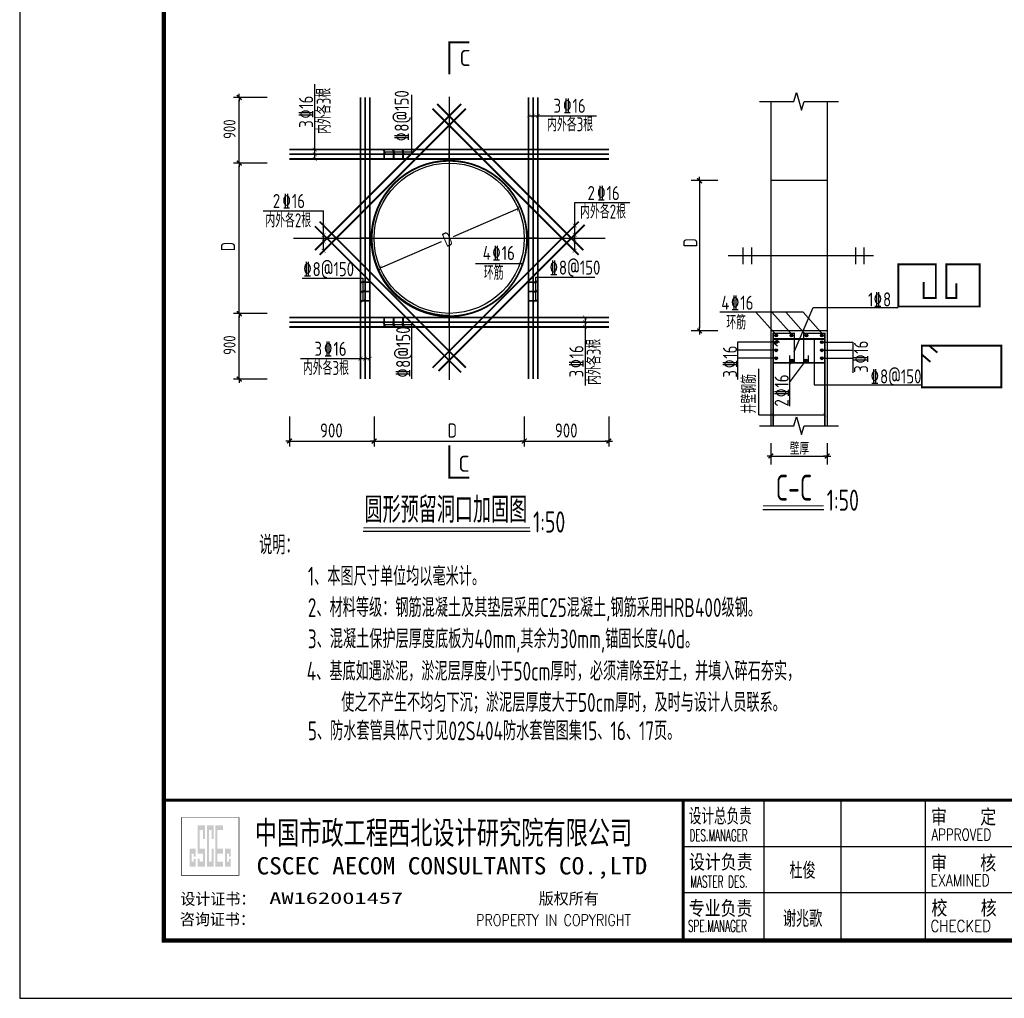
# Model space of a CAD drawing. Extents: x 1159120 to 1182252, y 3484725 to 3514600.
# Tile 1 of 53: x 1159120 to 1166458, y 3484725 to 3492020. Entities that reach past the tile are written whole.
import ezdxf
from ezdxf.enums import TextEntityAlignment as Align

# ---------------------------------------------------------------- set-up
doc = ezdxf.new("R2010")
doc.units = 0
doc.layers.get('0').update_dxf_attribs({"linetype": 'CONTINUOUS'})
doc.layers.get('Defpoints').update_dxf_attribs({"linetype": 'CONTINUOUS'})
for name, color, linetype in [('BZ', 3, 'CONTINUOUS'), ('DIM', 4, 'CONTINUOUS'), ('GPSCOMMON', 7, 'CONTINUOUS'), ('HATCH', 251, 'CONTINUOUS'), ('REIN', 1, 'CONTINUOUS'), ('THICK', 6, 'CONTINUOUS'), ('THIN', 7, 'CONTINUOUS'), ('线路', 3, 'CONTINUOUS'), ('轴线', 5, 'CONTINUOUS')]:
    doc.layers.add(name, color=color, linetype=linetype)
doc.layers.add('标注', color=7, linetype='CONTINUOUS', lineweight=25)
doc.layers.add('钢筋', color=1, linetype='CONTINUOUS', lineweight=40)
doc.styles.add('gpshz', font='tssdeng.shx', dxfattribs={"width": 0.8, "height": 2.5, "bigfont": 'hztxt.shx'})
doc.styles.add('TSSD_Dimension', font='tssdeng.shx', dxfattribs={"width": 0.7, "bigfont": 'Hztxt.shx'})
doc.styles.add('TSSD_Rein', font='tssdeng.shx', dxfattribs={"width": 0.7, "bigfont": 'hztxt.shx'})
doc.styles.add('图签', font='txt', dxfattribs={"width": 0.66})
doc.styles.add('图签 1', font='romanc.shx', dxfattribs={"width": 0.8})
doc.styles.add('图签1', font='romanc.shx', dxfattribs={"width": 0.8})
doc.dimstyles.new('TSSD_30_30', dxfattribs={"dimtxt": 105, "dimasz": 30, "dimexe": 30, "dimexo": 75, "dimgap": 30, "dimtad": 1, "dimdec": 0, "dimzin": 0, "dimdsep": 46, "dimtxsty": 'TSSD_Dimension', "dimblk": 'ARCHTICK', "dimblk1": 'ARCHTICK', "dimblk2": 'ARCHTICK', "dimcen": 0, "dimdle": 30, "dimclrt": 7, "dimadec": 0, "dimazin": 0, "dimtfac": 1, "dimtdec": 0, "dimtix": 1, "dimtmove": 2, "dimatfit": 3, "dimfxl": 0, "dimtolj": 1, "dimtzin": 0, "dimarcsym": 0})

# ---------------------------------------------------------------- blocks, each defined once
blk = doc.blocks.new('BLK')
at = {"layer": 'BZ'}
for q in [(-1.090182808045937, 0), (1.090182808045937, 0)]:
    blk.add_line((0, 0), q, dxfattribs=at)
at = {"layer": 'BZ', "const_width": 0.4}
blk.add_lwpolyline([(-0.7071067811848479, -0.7071067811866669), (0.7071067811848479, 0.7071067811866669)], dxfattribs=at)
blk = doc.blocks.new('_ARCHTICK')
at = {"color": 0, "linetype": 'ByBlock', "const_width": 0.15}
blk.add_lwpolyline([(-0.5, -0.5), (0.5, 0.5)], dxfattribs=at)
blk = doc.blocks.new('*D262')
at = {"layer": 'Defpoints', "color": 0}
for p in [(1162835.850580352, 3490611.239138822), (1161807.250757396, 3490168.088595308)]:
    blk.add_point(p, dxfattribs=at)
at = {"layer": 'DIM', "color": 0, "lineweight": -2}
for p, q in [((1162353.159972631, 3490403.28206904), (1162835.850580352, 3490611.239138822)), ((1162261.709253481, 3490363.882455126), (1161807.250757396, 3490168.088595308))]:
    blk.add_line(p, q, dxfattribs=at)
at = {"layer": 'DIM', "color": 0, "lineweight": -2, "xscale": 30, "yscale": 30, "zscale": 30}
for p, rotation in [((1162835.850580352, 3490611.239138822), 23.30777479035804), ((1161807.250757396, 3490168.088595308), 203.307774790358)]:
    blk.add_blockref('_ARCHTICK', p, dxfattribs=dict(at, rotation=rotation))
at = {"layer": 'DIM', "color": 7, "insert": (1162307.434613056, 3490383.582262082), "char_height": 105, "attachment_point": 5, "rotation": 23.307774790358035, "style": 'TSSD_Dimension'}
blk.add_mtext('\\A1;D', dxfattribs=at)
blk = doc.blocks.new('*U162')
at = {"linetype": 'Continuous'}
h = blk.add_hatch(color=0, dxfattribs=at)
h.paths.add_polyline_path([(30.15279718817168, 24.2084450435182), (30.15279718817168, 23.66650080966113), (29.78800725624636, 23.66650080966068), (29.78800725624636, 25.05707161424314), (30.15279718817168, 25.05707161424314), (30.1527971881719, 24.57749438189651), (30.49327569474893, 24.57749438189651), (30.49327569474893, 25.93949381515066), (29.4475295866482, 25.93949381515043), (29.44752958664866, 22.84162790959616), (30.49327569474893, 22.84162790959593), (30.49327569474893, 24.20844504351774)])
h.paths.add_polyline_path([(30.83375242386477, 24.2084450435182), (30.83375242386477, 22.84162790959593), (32.10040034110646, 22.84162790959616), (32.10040034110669, 25.93949381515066), (31.17422925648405, 25.93949381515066), (31.17422925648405, 29.15941234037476), (31.75992197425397, 29.15941234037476), (31.75992197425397, 27.64394824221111), (32.10040034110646, 27.64394824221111), (32.10040034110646, 29.98428517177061), (30.83375242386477, 29.98428517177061), (30.83375242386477, 25.05707161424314), (31.75992197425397, 25.05707161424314), (31.75992197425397, 23.66650080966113), (31.17422925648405, 23.66650080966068), (31.17422925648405, 24.20844504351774)])
h.paths.add_polyline_path([(33.25189752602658, 25.93949381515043), (33.25189752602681, 23.66650080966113), (32.78135460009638, 23.6665008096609), (32.78135460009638, 29.15941234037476), (33.25189752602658, 29.15941234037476), (33.25189752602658, 27.64394824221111), (33.59237578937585, 27.64394824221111), (33.59237578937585, 29.98428517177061), (32.44087776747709, 29.98428517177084), (32.44087776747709, 22.84162790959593), (33.59237578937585, 22.84162790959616), (33.59237578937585, 25.93949381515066)])
h.paths.add_polyline_path([(35.21869199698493, 29.98428517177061), (33.9328524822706, 29.98428517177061), (33.93285248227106, 22.84162790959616), (35.21869199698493, 22.84162790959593), (35.21869199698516, 23.66650080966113), (34.27333004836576, 23.66650080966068), (34.27333004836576, 25.05707161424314), (35.21869199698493, 25.05707161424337), (35.21869199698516, 25.93949381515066), (34.27333004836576, 25.93949381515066), (34.27333004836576, 29.15941234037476), (35.21869199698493, 29.15941234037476)])
h.paths.add_polyline_path([(36.25006911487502, 24.2084450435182), (36.25006911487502, 23.66650080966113), (35.89964768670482, 23.66650080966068), (35.89964768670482, 25.05707161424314), (36.25006911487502, 25.05707161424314), (36.25006911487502, 24.57749438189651), (36.59054737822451, 24.57749438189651), (36.59054737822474, 25.93949381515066), (35.55917026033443, 25.93949381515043), (35.55917026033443, 22.84162790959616), (36.59054737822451, 22.84162790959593), (36.59054737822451, 24.20844504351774)])
at = {"color": 0}
for p, q in [((129.0000672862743, 10.33889938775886), (129.0000672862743, 34.3388993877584)), ((142.3630985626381, 10.33889938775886), (142.3630985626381, 34.3388993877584)), ((157.0000672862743, 10.33889938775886), (157.0000672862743, 34.3388993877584)), ((115.0000672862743, 26.33889938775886), (329.9999999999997, 26.33889938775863)), ((115.0000672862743, 18.33889938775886), (327.0000867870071, 18.33889938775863))]:
    blk.add_line(p, q, dxfattribs=at)
blk.add_lwpolyline([(0, 0), (419.9999999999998, 0), (419.9999999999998, 296.9999999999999), (0, 296.9999999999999)], close=True, dxfattribs=at)
for points, const_width in [([(409.9999999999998, 10), (409.9999999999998, 286.9999999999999), (24.99999999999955, 286.9999999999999), (24.99999999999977, 10), (409.9999999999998, 10)], 0.75), ([(24.99999999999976, 34.3388993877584), (409.9999999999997, 34.3388993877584)], 0.5), ([(115.0000672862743, 10.33889938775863), (115.0000672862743, 34.3388993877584)], 0.5)]:
    blk.add_lwpolyline(points, dxfattribs=dict(at, const_width=const_width))
at = {"color": 0, "linetype": 'Continuous', "const_width": 0.1071428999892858}
blk.add_lwpolyline([(28.00000022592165, 21.33890896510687), (38.00003976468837, 21.33890896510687), (38.00003976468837, 31.33893651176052), (28.00000022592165, 31.33893651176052)], close=True, dxfattribs=at)
at = {"color": 0, "linetype": 'Continuous'}
for s, height, style, width, p in [('设计总负责', 2.5, '图签', 0.67, (115.9762262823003, 30.39311934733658)), ('审    定', 2.5, '图签', 0.85, (157.919485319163, 30.22119792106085)), ('中国市政工程西北设计研究院有限公司', 4, '图签', 0.74, (40.74031089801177, 26.7076074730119)), ('DES.MANAGER', 2, '图签1', 0.55, (116.0970801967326, 27.26312078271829)), ('APPROVED', 2, '图签 1', 0.75, (158.0180848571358, 27.38048069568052)), ('CSCEC AECOM CONSULTANTS CO.,LTD', 3, '图签', 1.07, (41.05886777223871, 21.4737122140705)), ('设计负责', 2.5, '图签', 0.85, (115.9767535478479, 22.40145202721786)), ('审    核', 2.5, '图签', 0.85, (157.9236649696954, 22.21335076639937)), ('MASTER DES.', 2, '图签1', 0.57, (116.2074078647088, 19.20291335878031)), ('EXAMINED', 2, '图签 1', 0.79, (157.8795598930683, 19.4615325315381)), ('专业负责', 2.5, '图签', 0.85, (115.9450296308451, 14.37786088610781)), ('校    核', 2.5, '图签', 0.85, (158.0022025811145, 14.42381491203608)), ('PROPERTY IN COPYRIGHT', 2, '图签 1', 0.8, (79.10583849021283, 12.54965083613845)), ('SPE.MANAGER', 2, '图签 1', 0.56, (115.8134502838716, 11.53497018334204)), ('CHECKED', 2, '图签 1', 0.85, (157.8461097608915, 11.54753890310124))]:
    blk.add_text(s, height=height, dxfattribs=dict(at, style=style, width=width)).set_placement(p)
at = {"color": 0, "linetype": 'Continuous', "style": '图签'}
for s, p in [('设计证书：', (27.84977677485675, 16.23725599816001)), ('版权所有', (89.95727484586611, 16.2852062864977)), ('咨询证书：', (27.76351741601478, 12.7046150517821))]:
    blk.add_text(s, height=2, dxfattribs=at).set_placement(p)
at = {"color": 0, "linetype": 'Continuous', "style": '图签', "flags": 8}
for tag, width, p, p2 in [('设计总负责', 0.6110455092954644, (130.2500672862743, 28.98889938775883), (141.1130985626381, 28.98889938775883)), ('工程名称', 2.98828125, (283.2500867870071, 28.98889938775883), (325.7500867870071, 28.98889938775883)), ('图纸编号', 2.575162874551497, (345.132006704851, 28.98889938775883), (381.7565453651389, 28.98889938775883)), ('子项名称', 2.98828125, (283.2500867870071, 20.98889938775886), (325.7500867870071, 20.98889938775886))]:
    blk.add_attdef(tag, text='', height=2.5, dxfattribs=dict(at, width=width)).set_placement(p, p2, align=Align.FIT)
at = {"color": 0, "linetype": 'Continuous', "ltscale": 0.055, "style": '图签', "flags": 8}
for tag, width, p, p2 in [('审定', 1.6171875, (172.2500672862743, 28.98889938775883), (183.7500672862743, 28.98889938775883)), ('设计', 1.617187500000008, (214.2500672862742, 28.98889938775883), (225.7500672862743, 28.98889938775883)), ('工程编号', 0.738284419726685, (256.2500417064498, 28.98889938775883), (266.7500867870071, 28.98889938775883)), ('版本', 1.530604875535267, (397.8656986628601, 28.98889938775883), (408.7499999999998, 28.98889938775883)), ('设计负责', 0.7638068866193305, (130.2500672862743, 20.98889938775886), (141.1130985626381, 20.98889938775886)), ('审核', 1.6171875, (172.2500672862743, 20.98889938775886), (183.7500672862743, 20.98889938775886)), ('注册工程师', 0.6468750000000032, (214.2500672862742, 20.98889938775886), (225.7500672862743, 20.98889938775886)), ('图纸比例', 0.738284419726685, (256.2500417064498, 20.98889938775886), (266.7500867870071, 20.98889938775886)), ('专业负责', 0.7638068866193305, (130.2500672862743, 12.65000000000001), (141.1130985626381, 12.65000000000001)), ('校核', 1.6171875, (172.2500672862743, 12.65000000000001), (183.7500672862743, 12.65000000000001)), ('注册建筑师', 0.6468750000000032, (214.2500672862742, 12.65000000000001), (225.7500672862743, 12.65000000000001)), ('出图日期', 0.738284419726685, (256.2500417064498, 12.65000000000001), (266.7500867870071, 12.65000000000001))]:
    blk.add_attdef(tag, text='', height=2.5, dxfattribs=dict(at, width=width)).set_placement(p, p2, align=Align.FIT)
at = {"color": 0, "linetype": 'Continuous', "style": '图签'}
for tag, p, width in [('设计证书', (43.25710667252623, 16.37228537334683), 1.55), ('咨询证书', (43.25710667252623, 12.87706704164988), 0.9)]:
    blk.add_attdef(tag, p, '', height=2, dxfattribs=dict(at, width=width))
at = {"color": 0, "linetype": 'Continuous', "style": '图签', "width": 0.85}
for tag, height, p in [('图纸名称_2_1', 2.2, (305.023006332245, 15.12169911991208)), ('图纸名称_1_1', 2.5, (305.023006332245, 13.35442681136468)), ('图纸名称_2_2', 2.2, (305.023006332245, 11.51173904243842))]:
    blk.add_attdef(tag, text='', height=height, dxfattribs=at).set_placement(p, align=Align.CENTER)
blk = doc.blocks.new('20180504.1547550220')
at = {"layer": 'HATCH', "ltscale": 0.1}
for points in [[(1164746.865021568, 3489665.13738279, 0.9999999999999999), (1164767.865021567, 3489665.13738279, 0.9999999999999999)], [(1164882.365451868, 3489665.13738279, 0.9999999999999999), (1164861.365451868, 3489665.13738279, 0.9999999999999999)], [(1164973.17166626, 3489665.13738279, 0.9999999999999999), (1164994.17166626, 3489665.13738279, 0.9999999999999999)], [(1165108.67209656, 3489665.13738279, 0.9999999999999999), (1165087.67209656, 3489665.13738279, 0.9999999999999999)], [(1164767.865021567, 3489615.555715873, 0.9999999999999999), (1164746.865021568, 3489615.555715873, 0.9999999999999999)], [(1165087.67209656, 3489615.555715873, 0.9999999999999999), (1165108.67209656, 3489615.555715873, 0.9999999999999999)], [(1164746.865021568, 3489555.701916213, 0.9999999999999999), (1164767.865021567, 3489555.701916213, 0.9999999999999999)], [(1165087.67209656, 3489555.701916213, 0.9999999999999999), (1165108.67209656, 3489555.701916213, 0.9999999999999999)], [(1164767.865021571, 3489495.848116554, 0.9999999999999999), (1164746.865021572, 3489495.848116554, 0.9999999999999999)], [(1164767.865021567, 3489495.848116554, 0.9999999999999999), (1164746.865021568, 3489495.848116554, 0.9999999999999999)], [(1164864.809626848, 3489479.819867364, 0.9999999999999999), (1164885.809626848, 3489479.819867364, 0.9999999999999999)], [(1164968.524123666, 3489479.819867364, 0.9999999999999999), (1164989.524123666, 3489479.819867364, 0.9999999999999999)], [(1165087.67209656, 3489495.848116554, 0.9999999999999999), (1165108.67209656, 3489495.848116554, 0.9999999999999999)], [(1165108.672096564, 3489495.848116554, 0.9999999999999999), (1165087.672096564, 3489495.848116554, 0.9999999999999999)]]:
    blk.add_hatch(color=256, dxfattribs=at).paths.add_polyline_path(points)
at = {"color": 7}
for p, q in [((1161319.5126774, 3490981.899223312), (1161319.5126774, 3491539.058461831)), ((1162039.151542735, 3491460.555781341), (1162039.151542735, 3491034.878980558)), ((1164717.768559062, 3491410.853566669), (1164717.768559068, 3488993.282914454)), ((1165137.768559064, 3491410.853566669), (1165137.768559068, 3488993.282914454)), ((1162915.648334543, 3491303.139471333), (1163418.999646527, 3491303.139471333)), ((1161837.071900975, 3491034.878980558), (1162039.151542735, 3491034.878980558)), ((1165137.768559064, 3490819.912907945), (1164717.768559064, 3490819.912907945)), ((1163256.487175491, 3490296.748547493), (1163256.487175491, 3490658.212218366)), ((1163256.487175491, 3490658.212218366), (1163666.075522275, 3490658.212218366)), ((1160935.381323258, 3490594.34989173), (1161385.638266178, 3490594.34989173)), ((1164510.193428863, 3490322.912907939), (1164510.193428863, 3490196.912907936)), ((1164573.193428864, 3490322.912907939), (1164573.193428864, 3490196.912907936)), ((1165348.717724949, 3490322.912907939), (1165348.717724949, 3490196.912907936)), ((1165411.717724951, 3490322.912907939), (1165411.717724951, 3490196.912907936)), ((1162963.826787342, 3490100.984850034), (1163407.349247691, 3490100.984850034)), ((1162963.826787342, 3490100.984850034), (1162963.826787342, 3489923.648640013)), ((1161224.908926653, 3490094.250545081), (1161677.932785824, 3490094.250545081)), ((1161677.932785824, 3490094.250545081), (1161677.932785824, 3489923.648640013)), ((1164959.214101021, 3489839.319732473), (1164337.838744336, 3489839.319732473)), ((1164757.485731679, 3489671.835398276), (1164607.479504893, 3489839.319732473)), ((1164876.47032781, 3489671.835398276), (1164726.464101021, 3489839.319732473)), ((1164979.066790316, 3489671.835398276), (1164829.060563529, 3489839.319732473)), ((1164892.768559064, 3489545.078721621), (1165032.941297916, 3489873.894411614)), ((1165109.22032781, 3489671.835398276), (1164959.214101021, 3489839.319732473)), ((1165032.941297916, 3489873.894411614), (1165668.010039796, 3489873.894411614)), ((1161837.071900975, 3489748.927650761), (1162039.151542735, 3489748.927650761)), ((1162039.151542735, 3489748.927650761), (1162039.151542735, 3489342.923934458)), ((1163333.610050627, 3489799.532641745), (1163333.610050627, 3489293.785961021)), ((1165137.768559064, 3489699.912907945), (1164717.768559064, 3489699.912907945)), ((1164468.426380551, 3489615.555715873), (1164468.426380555, 3489337.883720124)), ((1164757.365021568, 3489615.555715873), (1164468.426380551, 3489615.555715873)), ((1165098.172096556, 3489615.555715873), (1165330.031467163, 3489615.555715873)), ((1165330.031467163, 3489615.555715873), (1165330.031467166, 3489386.754350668)), ((1164757.365021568, 3489555.701916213), (1164468.426380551, 3489555.701916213)), ((1165098.172096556, 3489555.701916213), (1165330.031467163, 3489555.701916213)), ((1161211.964019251, 3489493.187060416), (1161729.879430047, 3489493.187060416)), ((1164757.365021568, 3489495.848116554), (1164468.426380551, 3489495.848116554)), ((1164757.365021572, 3489495.848116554), (1164468.426380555, 3489495.848116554)), ((1164856.475077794, 3489315.740083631), (1164976.685740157, 3489474.664167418)), ((1164856.475077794, 3489444.085031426), (1164879.605229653, 3489474.664167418)), ((1164856.475077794, 3489444.085031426), (1164856.475077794, 3489139.497355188)), ((1165098.172096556, 3489495.848116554), (1165330.031467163, 3489495.848116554)), ((1165098.17209656, 3489495.848116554), (1165330.031467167, 3489495.848116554)), ((1164628.431209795, 3489074.958453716), (1164628.431209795, 3489416.529260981)), ((1164628.431209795, 3489074.958453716), (1165120.268559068, 3489074.958453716)), ((1164717.768559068, 3488863.924262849), (1164717.768559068, 3488704.58503879)), ((1165137.768559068, 3488863.924262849), (1165137.768559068, 3488704.58503879)), ((1164738.768559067, 3488767.585038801), (1165116.768559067, 3488767.585038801))]:
    blk.add_line(p, q, dxfattribs=at)
at = {"color": 7, "ltscale": 0.01}
for p, q in [((1160964.995943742, 3491440.715932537), (1160714.791669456, 3491440.715932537)), ((1160756.791669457, 3490971.71593254), (1160756.791669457, 3491419.715932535)), ((1160964.995943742, 3490950.715932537), (1160714.791669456, 3490950.715932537)), ((1160964.995943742, 3490950.715932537), (1160714.791669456, 3490950.715932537)), ((1160756.791669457, 3489851.71593254), (1160756.791669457, 3490929.715932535)), ((1164322.26799012, 3490819.912907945), (1164123.903917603, 3490819.912907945)), ((1164186.903917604, 3490798.912907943), (1164186.903917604, 3489720.912907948)), ((1160964.995943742, 3489830.715932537), (1160714.791669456, 3489830.715932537)), ((1160964.995943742, 3489830.715932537), (1160714.791669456, 3489830.715932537)), ((1160756.791669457, 3489361.71593254), (1160756.791669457, 3489809.715932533)), ((1164322.26799012, 3489699.912907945), (1164123.903917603, 3489699.912907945)), ((1160964.995943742, 3489340.715932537), (1160714.791669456, 3489340.715932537)), ((1161131.062720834, 3489062.794041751), (1161131.062720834, 3488837.205395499))]:
    blk.add_line(p, q, dxfattribs=at)
for p, q in [((1161385.638266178, 3490296.748547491), (1161385.638266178, 3490594.34989173)), ((1162865.872396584, 3490199.173072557), (1162517.943382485, 3490199.173072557)), ((1165042.221033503, 3489641.932826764), (1165042.221033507, 3489297.954957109)), ((1165042.221033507, 3489297.954957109), (1165843.262202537, 3489297.954957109))]:
    blk.add_line(p, q)
at = {"const_width": 3}
for points in [[(1162897.396769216, 3491288.290228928), (1162927.095254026, 3491317.988713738)], [(1162932.396769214, 3491288.290228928), (1162962.095254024, 3491317.988713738)], [(1162967.396769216, 3491288.290228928), (1162997.095254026, 3491317.988713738)], [(1161334.361919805, 3491037.049980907), (1161304.663434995, 3491066.748465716)], [(1161851.92114338, 3491020.029738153), (1161822.222658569, 3491049.728222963)], [(1161921.345525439, 3491020.029738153), (1161891.647040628, 3491049.728222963)], [(1161990.699526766, 3491020.029738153), (1161961.001041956, 3491049.728222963)], [(1161334.361919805, 3491002.049980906), (1161304.663434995, 3491031.748465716)], [(1161334.361919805, 3490967.049980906), (1161304.663434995, 3490996.748465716)], [(1161370.789023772, 3490469.834075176), (1161400.487508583, 3490499.532559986)], [(1163271.336417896, 3490469.834075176), (1163241.637933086, 3490499.532559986)], [(1161370.789023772, 3490400.810991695), (1161400.487508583, 3490430.509476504)], [(1163271.336417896, 3490400.810991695), (1163241.637933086, 3490430.509476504)], [(1161400.487508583, 3490350.922388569), (1161370.789023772, 3490380.62087338)], [(1163241.637933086, 3490350.922388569), (1163271.336417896, 3490380.62087338)], [(1161400.487508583, 3490281.899305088), (1161370.789023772, 3490311.597789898)], [(1163241.637933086, 3490281.899305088), (1163271.336417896, 3490311.597789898)], [(1162880.721638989, 3490184.323830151), (1162851.023154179, 3490214.022314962)], [(1161663.083543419, 3490048.799397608), (1161692.782028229, 3490078.497882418)], [(1162948.977544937, 3490048.799397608), (1162978.676029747, 3490078.497882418)], [(1161663.083543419, 3489978.799397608), (1161692.782028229, 3490008.497882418)], [(1162948.977544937, 3489978.799397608), (1162978.676029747, 3490008.497882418)], [(1161663.083543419, 3489908.799397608), (1161692.782028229, 3489938.497882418)], [(1162948.977544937, 3489908.799397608), (1162978.676029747, 3489938.497882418)], [(1163348.459293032, 3489784.683399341), (1163318.760808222, 3489814.38188415)], [(1161851.92114338, 3489734.078408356), (1161822.22265857, 3489763.776893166)], [(1161921.345525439, 3489734.078408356), (1161891.647040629, 3489763.776893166)], [(1161990.699526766, 3489734.078408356), (1161961.001041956, 3489763.776893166)], [(1163348.459293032, 3489749.68339934), (1163318.760808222, 3489779.38188415)], [(1163348.459293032, 3489714.68339934), (1163318.760808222, 3489744.38188415)], [(1161645.030187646, 3489478.337818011), (1161674.728672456, 3489508.036302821)], [(1161680.030187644, 3489478.337818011), (1161709.728672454, 3489508.036302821)], [(1161715.030187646, 3489478.337818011), (1161744.728672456, 3489508.036302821)], [(1164750.11780147, 3489060.109211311), (1164720.41931666, 3489089.807696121)], [(1165135.117801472, 3489060.109211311), (1165105.419316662, 3489089.807696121)]]:
    blk.add_lwpolyline(points, dxfattribs=at)
at = {"color": 7}
for centre, radius in [((1162321.062720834, 3490390.715932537), 560), ((1164875.309626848, 3489479.819867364), 10.5), ((1164979.024123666, 3489479.819867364), 10.5)]:
    blk.add_circle(centre, radius, dxfattribs=at)
at = {"color": 5}
for centre in [(1164757.365021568, 3489665.13738279), (1164871.865451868, 3489665.13738279), (1164983.67166626, 3489665.13738279), (1165098.17209656, 3489665.13738279), (1164757.365021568, 3489615.555715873), (1165098.17209656, 3489615.555715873), (1164757.365021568, 3489555.701916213), (1165098.17209656, 3489555.701916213), (1164757.365021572, 3489495.848116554), (1164757.365021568, 3489495.848116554), (1165098.17209656, 3489495.848116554), (1165098.172096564, 3489495.848116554)]:
    blk.add_circle(centre, 10.5, dxfattribs=at)
at = {"layer": 'BZ', "lineweight": -2}
for p, q in [((1164717.768559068, 3488767.585038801), (1164694.874720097, 3488767.585038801)), ((1164717.768559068, 3488767.585038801), (1164740.662398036, 3488767.585038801)), ((1165137.768559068, 3488767.585038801), (1165114.874720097, 3488767.585038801)), ((1165137.768559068, 3488767.585038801), (1165160.662398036, 3488767.585038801))]:
    blk.add_line(p, q, dxfattribs=at)
at = {"layer": 'BZ', "lineweight": -2, "const_width": 8.399999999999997}
for points in [[(1164732.617801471, 3488782.434281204), (1164702.919316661, 3488752.735796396)], [(1165122.919316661, 3488752.735796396), (1165152.617801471, 3488782.434281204)]]:
    blk.add_lwpolyline(points, dxfattribs=at)
at = {"layer": 'DIM'}
for p, q in [((1161761.062720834, 3489062.794041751), (1161761.062720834, 3488837.205395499)), ((1162881.062720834, 3489062.794041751), (1162881.062720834, 3488837.205395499)), ((1163511.062720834, 3489062.794041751), (1163511.062720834, 3488837.205395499)), ((1161152.062720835, 3488879.205395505), (1161740.062720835, 3488879.205395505)), ((1161782.062720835, 3488879.205395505), (1162860.062720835, 3488879.205395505)), ((1162902.062720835, 3488879.205395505), (1163490.062720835, 3488879.205395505))]:
    blk.add_line(p, q, dxfattribs=at)
at = {"layer": 'REIN', "linetype": 'ByBlock', "lineweight": 40}
blk.add_line((1164735.268559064, 3489641.932826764), (1165120.268559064, 3489641.932826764), dxfattribs=at)
at = {"layer": 'REIN', "linetype": 'ByBlock', "lineweight": 40, "const_width": 10.5}
for points in [[(1164735.268559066, 3488993.282914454), (1164735.268559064, 3489682.412907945), (1164892.768559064, 3489682.412907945), (1164892.768559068, 3489462.062082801)], [(1165120.268559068, 3488993.282914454), (1165120.268559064, 3489682.412907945), (1164962.768559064, 3489682.412907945), (1164962.768559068, 3489462.062082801)], [(1165120.268559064, 3489641.932826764), (1164735.268559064, 3489641.932826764)], [(1164735.268559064, 3489614.466931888), (1164769.063640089, 3489585.681754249)], [(1164748.958998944, 3489641.668454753), (1164783.614305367, 3489612.638551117)], [(1164857.768559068, 3489517.894522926), (1164857.768559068, 3489462.401227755)], [(1164997.768559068, 3489517.894522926), (1164997.768559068, 3489462.401227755)], [(1165120.268559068, 3489462.062082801), (1164735.268559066, 3489462.062082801)]]:
    blk.add_lwpolyline(points, dxfattribs=at)
at = {"layer": 'THICK', "const_width": 15}
for points in [[(1162471.062720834, 3491851.466115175), (1162321.062720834, 3491851.466115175), (1162321.062720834, 3491611.466115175)], [(1162321.062720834, 3488845.961165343), (1162321.062720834, 3488605.961165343), (1162471.062720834, 3488605.961165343)]]:
    blk.add_lwpolyline(points, dxfattribs=at)
at = {"layer": 'THIN'}
for points in [[(1164633.768559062, 3491410.853566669), (1164888.768559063, 3491410.853566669), (1164909.768559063, 3491476.853566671), (1164945.768559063, 3491344.853566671), (1164966.768559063, 3491410.853566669), (1165221.768559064, 3491410.853566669)], [(1164633.768559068, 3488993.282914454), (1164888.768559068, 3488993.282914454), (1164909.768559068, 3489059.282914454), (1164945.768559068, 3488927.282914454), (1164966.768559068, 3488993.282914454), (1165221.768559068, 3488993.282914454)]]:
    blk.add_lwpolyline(points, dxfattribs=at)
at = {"layer": '轴线', "color": 2, "ltscale": 0.05}
for p, q in [((1162321.062720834, 3491445.513335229), (1162321.062720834, 3489335.918529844)), ((1161161.561767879, 3490390.715932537), (1163484.165511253, 3490390.715932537)), ((1165483.408931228, 3490259.912907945), (1164400.404685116, 3490259.912907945))]:
    blk.add_line(p, q, dxfattribs=at)
at = {"layer": '轴线', "color": 2, "linetype": 'ByBlock', "ltscale": 0.1}
for p, q in [((1164659.420050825, 3488369.342273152), (1165112.335763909, 3488369.342273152)), ((1161680.600492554, 3488206.998894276), (1162923.874495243, 3488206.998894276))]:
    blk.add_line(p, q, dxfattribs=at)
at = {"layer": '轴线', "color": 2, "linetype": 'ByBlock', "ltscale": 0.1, "const_width": 7}
for points in [[(1164659.420050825, 3488395.496445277), (1165112.335763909, 3488395.496445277)], [(1161680.600492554, 3488233.153066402), (1162923.874495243, 3488233.153066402)]]:
    blk.add_lwpolyline(points, dxfattribs=at)
at = {"layer": '钢筋', "color": 1, "linetype": 'Continuous', "lineweight": -2, "ltscale": 0.01, "const_width": 13.5, "flags": 128}
for points in [[(1161659.879430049, 3489340.715932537), (1161659.879430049, 3491440.715932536)], [(1161694.879430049, 3489340.715932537), (1161694.879430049, 3491440.715932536)], [(1161729.879430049, 3489340.715932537), (1161729.879430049, 3491440.715932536)], [(1162912.246011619, 3489340.715932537), (1162912.246011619, 3491440.715932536)], [(1162947.246011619, 3489340.715932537), (1162947.246011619, 3491440.715932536)], [(1162982.246011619, 3489340.715932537), (1162982.246011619, 3491440.715932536)], [(1162410.294865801, 3491390.428230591), (1161321.350422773, 3490301.483787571)], [(1162444.806407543, 3491355.916688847), (1161355.861964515, 3490266.972245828)], [(1162197.319034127, 3491355.916688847), (1163286.263477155, 3490266.972245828)], [(1162231.83057587, 3491390.42823059), (1163320.775018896, 3490301.48378757)], [(1161131.062720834, 3491051.899223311), (1163511.062720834, 3491051.899223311)], [(1161836.958213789, 3490981.899223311), (1161836.958213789, 3491051.899223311)], [(1161906.958213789, 3490981.899223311), (1161906.958213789, 3491051.899223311)], [(1161976.958213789, 3490981.899223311), (1161976.958213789, 3491051.899223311)], [(1162321.062720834, 3490969.105567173), (1162321.062720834, 3491051.899223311)], [(1161131.062720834, 3491016.899223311), (1163511.062720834, 3491016.899223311)], [(1161131.062720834, 3490981.899223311), (1163511.062720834, 3490981.899223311)], [(1162410.012196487, 3489390.720965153), (1161321.067753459, 3490479.665408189)], [(1162444.806407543, 3489425.515176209), (1161355.861964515, 3490514.459619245)], [(1162197.319034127, 3489425.515176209), (1163286.263477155, 3490514.459619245)], [(1162241.593380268, 3489400.766438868), (1163330.537823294, 3490489.710881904)], [(1161659.879430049, 3490390.715932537), (1161743.562720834, 3490390.715932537)], [(1162898.562720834, 3490390.715932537), (1162982.246011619, 3490390.715932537)], [(1161659.879430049, 3490063.648640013), (1161729.879430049, 3490063.648640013)], [(1162912.246011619, 3490063.648640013), (1162982.246011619, 3490063.648640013)], [(1161659.879430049, 3489993.648640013), (1161729.879430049, 3489993.648640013)], [(1162912.246011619, 3489993.648640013), (1162982.246011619, 3489993.648640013)], [(1161659.879430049, 3489923.648640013), (1161729.879430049, 3489923.648640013)], [(1162912.246011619, 3489923.648640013), (1162982.246011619, 3489923.648640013)], [(1161131.062720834, 3489799.532641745), (1163511.062720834, 3489799.532641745)], [(1161836.958213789, 3489729.532641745), (1161836.958213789, 3489799.532641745)], [(1161906.958213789, 3489729.532641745), (1161906.958213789, 3489799.532641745)], [(1161976.958213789, 3489729.532641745), (1161976.958213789, 3489799.532641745)], [(1162321.062720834, 3489729.532641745), (1162321.062720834, 3489813.215932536)], [(1161131.062720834, 3489764.532641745), (1163511.062720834, 3489764.532641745)], [(1161131.062720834, 3489729.532641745), (1163511.062720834, 3489729.532641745)]]:
    blk.add_lwpolyline(points, dxfattribs=at)
blk.add_lwpolyline([(1162321.062720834, 3490968.215932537, 155633158552.915), (1162321.062720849, 3490968.215932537, 0.9999999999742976), (1162321.062720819, 3489813.215932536, 2.57022e-11), (1162321.062720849, 3489813.215932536, -2.57024e-11)], format="xyb", dxfattribs=at)
at = {"layer": '钢筋', "color": 0, "linetype": 'Continuous', "lineweight": -2, "ltscale": 0.01, "const_width": 14, "flags": 128}
for points in [[(1165857.205233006, 3490064.595786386), (1165857.205233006, 3489946.023741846), (1165947.371257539, 3489946.023741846), (1165947.371257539, 3490196.100073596), (1165668.010039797, 3490196.100073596), (1165668.010039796, 3489881.847951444), (1166274.572264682, 3489881.847951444), (1166274.572264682, 3490196.100073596), (1166025.32375877, 3490196.100073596), (1166025.32375877, 3489946.023741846), (1166099.805685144, 3489946.023741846), (1166099.805685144, 3490054.448732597)], [(1165843.262202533, 3489590.127063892), (1165843.262202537, 3489279.474684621), (1166435.473653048, 3489279.474684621), (1166435.473653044, 3489590.127063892), (1165843.262202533, 3489590.127063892)], [(1165895.049718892, 3489592.782553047), (1165959.251576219, 3489538.098208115)], [(1165843.262202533, 3489523.851630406), (1165907.464059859, 3489469.167285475)]]:
    blk.add_lwpolyline(points, dxfattribs=at)
at = {"layer": '钢筋', "color": 1, "linetype": 'Continuous', "lineweight": -2, "ltscale": 0.01}
for p in [(1161660.986141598, 3490063.648640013), (1161660.986141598, 3489993.648640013), (1161906.95821379, 3489784.469570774)]:
    blk.add_point(p, dxfattribs=at)
at = {"color": 7, "ltscale": 0.01}
for p, xscale, yscale, zscale, rotation in [((1160756.791669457, 3491440.715932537), 25.20000000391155, 25.20000000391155, 25.2, 270), ((1160756.791669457, 3491440.715932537), 21.00000000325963, 21.00000000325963, 21, 90), ((1160756.791669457, 3490950.715932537), 25.20000000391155, 25.20000000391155, 25.2, 270), ((1160756.791669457, 3490950.715932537), 21.00000000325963, 21.00000000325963, 21, 90), ((1160756.791669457, 3490950.715932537), 21.00000000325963, 21.00000000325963, 21, 270), ((1164186.903917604, 3490819.912907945), 25.20000000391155, 25.20000000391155, 25.2, 270), ((1164186.903917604, 3490819.912907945), 25.20000000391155, 25.20000000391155, 25.2, 270), ((1164186.903917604, 3490819.912907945), 21.00000000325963, 21.00000000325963, 21, 90), ((1160756.791669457, 3489828.42654864), 25.20000000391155, 25.20000000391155, 25.2, 270), ((1160756.791669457, 3489830.715932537), 21.00000000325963, 21.00000000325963, 21, 270), ((1160756.791669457, 3489830.715932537), 21.00000000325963, 21.00000000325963, 21, 90), ((1164186.903917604, 3489699.912907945), 25.20000000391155, 25.20000000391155, 25.2, 270), ((1164186.903917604, 3489699.912907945), 25.20000000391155, 25.20000000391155, 25.2, 270), ((1160756.791669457, 3489340.715932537), 25.20000000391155, 25.20000000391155, 25.2, 270), ((1160756.791669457, 3489340.715932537), 21.00000000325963, 21.00000000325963, 21, 270), ((1161131.062720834, 3488879.205395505), 25.19999999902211, 25.20000000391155, 25.2, 180), ((1164717.768559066, 3488767.585038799), 25.19999999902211, 25.20000000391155, 25.2, 180), ((1164717.768559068, 3488767.585038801), 25.19999999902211, 25.20000000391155, 25.2, 180), ((1165137.768559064, 3488767.585038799), 25.19999999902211, 25.20000000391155, 25.2, 180), ((1165137.768559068, 3488767.585038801), 25.19999999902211, 25.20000000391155, 25.2, 180)]:
    blk.add_blockref('BLK', p, dxfattribs=dict(at, xscale=xscale, yscale=yscale, zscale=zscale, rotation=rotation))
at = {"layer": 'DIM', "rotation": 180}
for p, xscale, yscale, zscale in [((1161761.062720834, 3488879.205395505), 25.19999999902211, 25.20000000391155, 25.2), ((1161761.062720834, 3488879.205395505), 20.99999999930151, 21.00000000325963, 21), ((1162881.062720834, 3488879.205395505), 25.19999999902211, 25.20000000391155, 25.2), ((1162881.062720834, 3488879.205395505), 20.99999999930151, 21.00000000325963, 21), ((1163511.062720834, 3488879.205395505), 25.19999999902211, 25.20000000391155, 25.2)]:
    blk.add_blockref('BLK', p, dxfattribs=dict(at, xscale=xscale, yscale=yscale, zscale=zscale))
at = {"layer": 'DIM', "xscale": 20.99999999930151, "yscale": 21.00000000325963, "zscale": 21}
for p in [(1161761.062720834, 3488879.205395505), (1162881.062720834, 3488879.205395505), (1163511.062720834, 3488879.205395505)]:
    blk.add_blockref('BLK', p, dxfattribs=at)
at = {"layer": 'GPSCOMMON'}
ref = blk.add_blockref('*U162', (1159120.421969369, 3484725.340241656), dxfattribs=dict(at, xscale=43, yscale=43))
ref.add_attrib('专业负责', '谢兆歌', dxfattribs={"layer": '0', "color": 0, "height": 107.5, "style": '图签', "width": 0.7, "flags": 8}).set_placement((1164954.73003512, 3485269.290241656), align=Align.CENTER)
ref.add_attrib('设计负责', '杜俊', dxfattribs={"layer": '0', "color": 0, "height": 107.5, "style": '图签', "width": 0.7, "flags": 8}).set_placement((1164954.73003512, 3485627.862915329), align=Align.CENTER)
ref.add_attrib('设计证书', 'AW162001457', (1160980.477556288, 3485429.34851271), dxfattribs={"layer": '0', "color": 0, "height": 86, "style": '图签', "width": 1.55})
for s, style, width, p in [('%%132', 'TSSD_Rein', 0.7, (1161305.747269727, 3491284.890371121)), ('8@150', 'gpshz', 0.8, (1162019.982011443, 3491185.021443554)), ('16', 'gpshz', 0.8, (1161307.403174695, 3491355.018671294)), ('%%132', 'TSSD_Rein', 0.7, (1162018.326106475, 3491114.893143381)), ('3', 'gpshz', 0.8, (1161307.002161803, 3491213.590574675)), ('%%132', 'TSSD_Rein', 0.7, (1165441.044021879, 3489458.916738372)), ('8@150', 'gpshz', 0.8, (1162030.639929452, 3489424.468760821)), ('%%132', 'TSSD_Rein', 0.7, (1163319.987985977, 3489424.745919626)), ('%%132', 'TSSD_Rein', 0.7, (1164464.705766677, 3489422.792311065)), ('%%132', 'TSSD_Rein', 0.7, (1162028.984024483, 3489354.340460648)), ('16', 'gpshz', 0.8, (1163321.643890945, 3489494.874219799)), ('16', 'gpshz', 0.8, (1164466.361671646, 3489492.920611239)), ('16', 'gpshz', 0.8, (1165442.699926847, 3489529.045038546)), ('%%132', 'TSSD_Rein', 0.7, (1164849.825649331, 3489207.306013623)), ('3', 'gpshz', 0.8, (1165442.298913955, 3489387.616941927)), ('3', 'gpshz', 0.8, (1163321.242878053, 3489353.446123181)), ('3', 'gpshz', 0.8, (1164465.960658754, 3489351.49251462)), ('16', 'gpshz', 0.8, (1164851.481554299, 3489277.434313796)), ('2', 'gpshz', 0.8, (1164851.080541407, 3489136.006217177))]:
    blk.add_text(s, height=105, rotation=90, dxfattribs=dict(style=style, width=width)).set_placement(p)
for s, height, style, width, p in [('3', 105, 'gpshz', 0.8, (1163098.494350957, 3491325.651941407)), ('%%132', 105, 'TSSD_Rein', 0.7, (1163169.794147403, 3491326.906833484)), ('16', 105, 'gpshz', 0.8, (1163239.922447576, 3491325.250928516)), ('2', 105, 'gpshz', 0.8, (1163352.00559122, 3490675.011009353)), ('%%132', 105, 'TSSD_Rein', 0.7, (1163423.305387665, 3490676.265901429)), ('16', 105, 'gpshz', 0.8, (1163493.433687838, 3490674.609996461)), ('2', 105, 'gpshz', 0.8, (1161007.087600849, 3490615.788642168)), ('%%132', 105, 'TSSD_Rein', 0.7, (1161078.387397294, 3490617.043534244)), ('16', 105, 'gpshz', 0.8, (1161148.515697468, 3490615.387629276)), ('4', 105, 'gpshz', 0.8, (1162571.036389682, 3490228.654376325)), ('%%132', 105, 'TSSD_Rein', 0.7, (1162642.336186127, 3490229.909268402)), ('16', 105, 'gpshz', 0.8, (1162712.4644863, 3490228.253363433)), ('%%132', 105, 'TSSD_Rein', 0.7, (1161233.15123018, 3490109.429708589)), ('8@150', 105, 'gpshz', 0.8, (1161303.279530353, 3490107.773803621)), ('%%132', 105, 'TSSD_Rein', 0.7, (1163068.736446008, 3490121.040387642)), ('8@150', 105, 'gpshz', 0.8, (1163138.864746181, 3490119.384482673)), ('4', 105, 'gpshz', 0.8, (1164349.077406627, 3489857.802989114)), ('%%132', 105, 'TSSD_Rein', 0.7, (1164420.377203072, 3489859.05788119)), ('16', 105, 'gpshz', 0.8, (1164490.505503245, 3489857.401976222)), ('1', 105, 'gpshz', 0.8, (1165442.787707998, 3489881.262868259)), ('%%132', 105, 'TSSD_Rein', 0.7, (1165484.18118047, 3489883.633251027)), ('8', 105, 'gpshz', 0.8, (1165554.309480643, 3489881.977346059)), ('3', 105, 'gpshz', 0.8, (1161317.055028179, 3489514.183113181)), ('%%132', 105, 'TSSD_Rein', 0.7, (1161388.354824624, 3489515.438005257)), ('16', 105, 'gpshz', 0.8, (1161458.483124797, 3489513.782100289)), ('%%132', 105, 'TSSD_Rein', 0.7, (1165461.710086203, 3489309.707687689)), ('8@150', 105, 'gpshz', 0.8, (1165531.838386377, 3489308.051782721)), ('说明：', 140, 'gpshz', 0.7, (1160904.747499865, 3488034.49613418)), ('      1、本图尺寸单位均以毫米计。', 140, 'gpshz', 0.7, (1160910.920728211, 3487801.162800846)), ('      2、材料等级：钢筋混凝土及其垫层采用C25混凝土,钢筋采用HRB400级钢。', 140, 'gpshz', 0.7, (1160910.920728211, 3487567.829467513)), ('      3、混凝土保护层厚度底板为40mm,其余为30mm,锚固长度40d。', 140, 'gpshz', 0.7, (1160910.920728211, 3487334.49613418)), ('      4、基底如遇淤泥，淤泥层厚度小于50cm厚时，必须清除至好土，并填入碎石夯实，', 140, 'gpshz', 0.7, (1160902.557659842, 3487093.839302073)), ('使之不产生不均匀下沉；淤泥层厚度大于50cm厚时，及时与设计人员联系。 ', 140, 'gpshz', 0.7, (1161516.645514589, 3486860.50596874)), ('      5、防水套管具体尺寸见02S404防水套管图集15、16、17页。', 140, 'gpshz', 0.7, (1160910.920728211, 3486649.169160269))]:
    blk.add_text(s, height=height, dxfattribs=dict(style=style, width=width)).set_placement(p)
at = {"linetype": 'Continuous', "lineweight": -2, "style": 'gpshz', "width": 0.8}
for p in [(1160729.123099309, 3491131.473671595), (1160729.123099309, 3489521.473671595)]:
    blk.add_text('900', height=90, rotation=90, dxfattribs=at).set_placement(p)
at = {"color": 7, "style": 'gpshz', "width": 0.7}
blk.add_text('壁厚', height=90, dxfattribs=at).set_placement((1164859.143559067, 3488778.085038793))
at = {"layer": 'DIM', "style": 'gpshz', "width": 0.8}
blk.add_text('D', height=105, dxfattribs=at).set_placement((1162309.738299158, 3488905.268653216))
at = {"layer": 'DIM', "char_height": 105, "attachment_point": 5, "style": 'gpshz'}
for insert in [(1161443.249424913, 3488957.768653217), (1163193.249424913, 3488957.768653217)]:
    blk.add_mtext('\\A1;900', dxfattribs=dict(at, insert=insert))
at = {"layer": 'THICK', "style": 'gpshz'}
for p in [(1162397.827560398, 3491674.291373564), (1162390.078688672, 3488650.076178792)]:
    blk.add_text('C', height=120, dxfattribs=at).set_placement(p)
at = {"layer": '标注', "color": 7, "linetype": 'ByBlock', "style": 'gpshz', "width": 0.8}
for s, p in [('D', (1164170.062864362, 3490322.908369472)), ('D ', (1160725.149044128, 3490294.437588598))]:
    blk.add_text(s, height=105, rotation=90, dxfattribs=at).set_placement(p)
at = {"layer": '线路', "color": 7, "linetype": 'Continuous', "lineweight": -2, "width": 0.7}
for s, style, p in [('内外各3根', 'gpshz', (1161438.848262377, 3491167.893577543)), ('内外各3根', 'gpshz', (1163451.043799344, 3489297.92541724)), ('井壁钢筋', 'TSSD_Rein', (1164607.45551911, 3489084.660506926))]:
    blk.add_text(s, height=105, rotation=90, dxfattribs=dict(at, style=style)).set_placement(p)
for s, style, p in [('内外各3根', 'gpshz', (1163050.591804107, 3491187.825059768)), ('内外各2根', 'gpshz', (1163297.187412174, 3490537.19554551)), ('内外各2根', 'gpshz', (1160950.574146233, 3490471.695627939)), ('环筋', 'gpshz', (1162579.175102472, 3490081.241042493)), ('环筋', 'TSSD_Rein', (1164386.416076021, 3489710.780463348)), ('内外各3根', 'gpshz', (1161230.858097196, 3489371.183430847))]:
    blk.add_text(s, height=105, dxfattribs=dict(at, style=style)).set_placement(p)
at = {"layer": '轴线', "color": 2, "linetype": 'ByBlock', "ltscale": 0.1, "style": 'gpshz'}
for s, height, width, p in [('C-C', 192.5, 0.7, (1164754.396780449, 3488435.305968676)), ('圆形预留洞口加固图', 192.5, 0.7, (1161689.516814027, 3488270.101037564)), ('1:50', 157.5, 0.714, (1165134.39525108, 3488359.350875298)), ('1:50', 157.5, 0.714, (1162945.933982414, 3488197.007496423))]:
    blk.add_text(s, height=height, dxfattribs=dict(at, width=width)).set_placement(p)
at = {"layer": 'DIM'}
dim = blk.add_diameter_dim_2p(p1=(1162835.850580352, 3490611.239138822), p2=(1161807.250757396, 3490168.088595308), text='D', dimstyle='TSSD_30_30', dxfattribs=at)
dim.commit()
dim.dimension.update_dxf_attribs({"geometry": '*D262', "text_midpoint": (1162307.434613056, 3490383.582262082), "dimtype": 163})

msp = doc.modelspace()

# ---------------------------------------------------------------- block references
at = {"layer": 'GPSCOMMON'}
msp.add_blockref('20180504.1547550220', (0, 0), dxfattribs=at)

doc.saveas('drawing.dxf')
